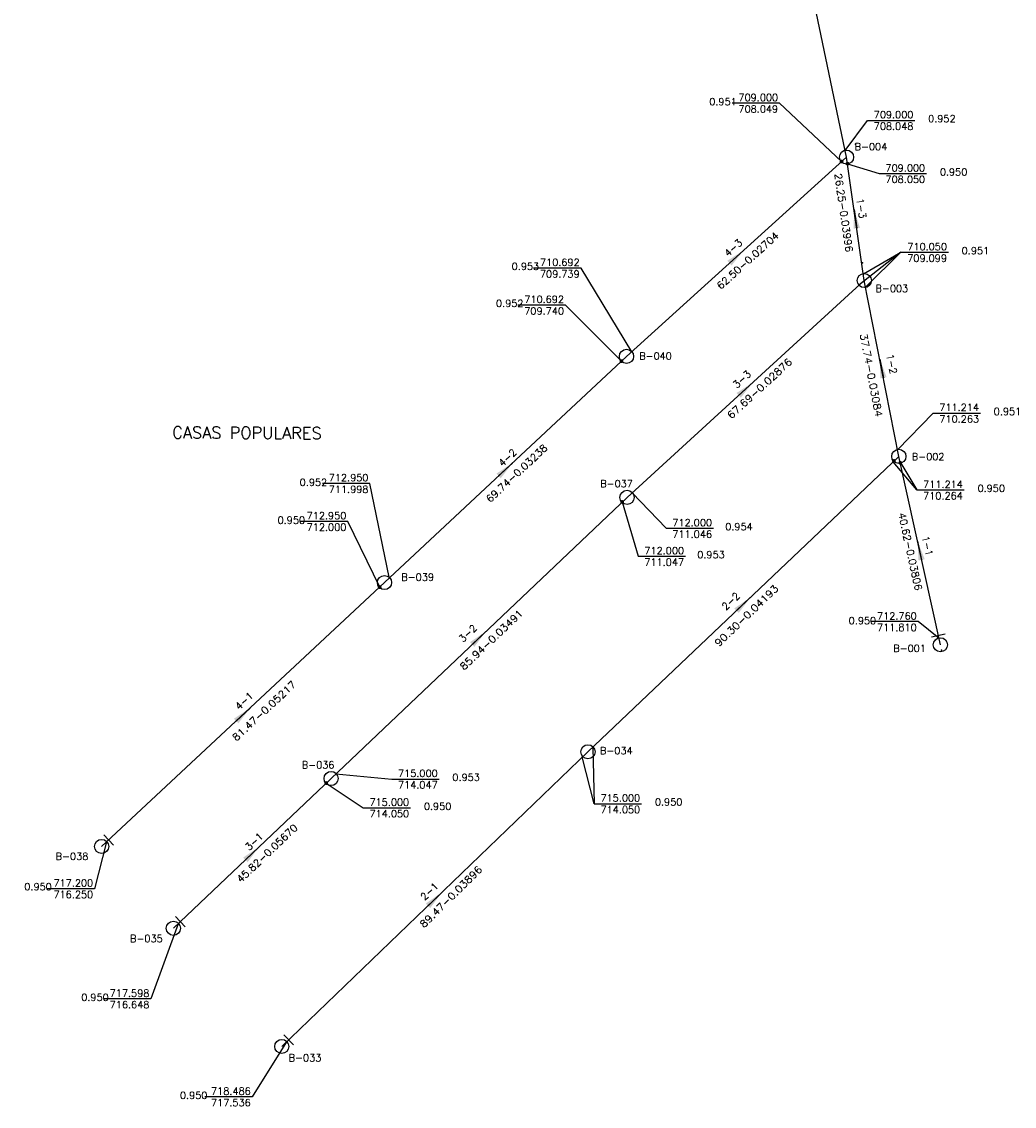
# Model space of a CAD drawing. Extents: x 197221 to 199539, y 8705820 to 8707465.
# Tile 1 of 33: x 197384 to 197593, y 8705820 to 8706048. Entities that reach past the tile are written whole.
import ezdxf
from ezdxf.enums import TextEntityAlignment as Align

# ---------------------------------------------------------------- set-up
doc = ezdxf.new("R2010")
doc.units = 0
doc.header["$LTSCALE"] = 5
doc.header["$MEASUREMENT"] = 0
doc.header["$PDSIZE"] = 0.3
doc.layers.get('0').update_dxf_attribs({"linetype": 'CONTINUOUS'})
for name, color, linetype in [('ESTACAO', 5, 'CONTINUOUS'), ('LIDER', 21, 'CONTINUOUS'), ('NUMEROTRECHO', 24, 'CONTINUOUS'), ('NUMPV', 24, 'CONTINUOUS'), ('PL', 23, 'CONTINUOUS'), ('PV', 23, 'CONTINUOUS'), ('REDE', 20, 'CONTINUOUS'), ('SETA', 21, 'CONTINUOUS'), ('TEXTOPVS', 24, 'CONTINUOUS'), ('TEXTOTRECHO', 24, 'CONTINUOUS'), ('TXT_NRUA', 3, 'CONTINUOUS')]:
    doc.layers.add(name, color=color, linetype=linetype)
doc.layers.get('0').freeze()
doc.styles.add('GEOSIS', font='ROMANS.SHX')
doc.styles.add('ROMANS', font='romans.shx', dxfattribs={"width": 0.85})
doc.styles.get("Standard").update_dxf_attribs({"font": 'romans.shx'})

# ---------------------------------------------------------------- blocks, each defined once
blk = doc.blocks.new('SETA')
blk.add_line((2, 0), (-2, 0))
blk.add_solid([(-2, -0.67), (-2, 0.67), (2, 0)])
blk = doc.blocks.new('PV')
blk.add_circle((0, 0), 1.49)
blk = doc.blocks.new('PL')
at = {"layer": 'PL'}
blk.add_line((2.01, 1.49), (2.01, -1.49), dxfattribs=at)
blk.add_circle((0, 0), 1.49, dxfattribs=at)
blk = doc.blocks.new('NODG')
at = {"const_width": 1}
blk.add_lwpolyline([(-0.5, 0, 1), (0.5, 0, 1)], format="xyb", close=True, dxfattribs=at)

msp = doc.modelspace()

# ---------------------------------------------------------------- linework, layer by layer
at = {"layer": 'ESTACAO'}
for p in [(197559.5, 8706022.46, 708.91), (197560.95, 8705997.49, 709.96), (197564.81, 8705975.99, 710.68), (197577.6, 8705915.95, 712.76)]:
    msp.add_point(p, dxfattribs=at)
at = {"layer": 'LIDER'}
for p, q in [((197569.06, 8705999.71, 710.05), (197560.23, 8705992.8)), ((197569.06, 8705999.71, 710.05), (197561.63, 8705992.35)), ((197572.4, 8705949.67, 712.76), (197567.45, 8705955.56, 715)), ((197504.47, 8705883.6, 715), (197501.98, 8705893.5))]:
    msp.add_line(p, q, dxfattribs=at)
for points, elevation in [([(197556.57, 8706018.82), (197543.51, 8706031.11), (197533.51, 8706031.11)], 710.69), ([(197557.31, 8706021.18), (197562, 8706027.49), (197572, 8706027.49)], 710.05), ([(197557.81, 8706018.37), (197564.47, 8706016.29), (197574.47, 8706016.29)], 710.05), ([(197561.15, 8705995.16), (197569.06, 8705999.71), (197579.06, 8705999.71)], 710.05), ([(197512.39, 8705978.75), (197501.72, 8705996.39), (197491.72, 8705996.39)], 710.69), ([(197510.24, 8705976.76), (197498.42, 8705988.6), (197488.42, 8705988.6)], 710.69), ([(197568.35, 8705958.11), (197575.82, 8705965.85), (197585.82, 8705965.85)], 711.21), ([(197569.05, 8705955.32), (197572.4, 8705949.67), (197582.4, 8705949.67)], 712.76), ([(197461.31, 8705931.28), (197457.26, 8705951.04), (197447.26, 8705951.04)], 717.2), ([(197512.49, 8705949.04), (197519.6, 8705941.59), (197529.6, 8705941.59)], 715), ([(197510.38, 8705947.14), (197513.71, 8705935.7), (197523.71, 8705935.7)], 715), ([(197459.31, 8705929.22), (197452.6, 8705943.05), (197442.6, 8705943.05)], 717.2), ([(197577.05, 8705918.43), (197572.7, 8705921.94), (197562.7, 8705921.94)], 712.76), ([(197504.18, 8705895.49), (197504.47, 8705883.6), (197514.47, 8705883.6)], 715), ([(197450.1, 8705889.88), (197461.84, 8705888.8), (197471.84, 8705888.8)], 715), ([(197448.07, 8705887.95), (197455.83, 8705882.72), (197465.83, 8705882.72)], 717.6), ([(197401.79, 8705875.55), (197399.3, 8705865.71), (197389.3, 8705865.71)], 717.2), ([(197416.89, 8705858.32), (197411.13, 8705842.5), (197401.13, 8705842.5)], 717.6), ([(197439.71, 8705833.45), (197432.47, 8705821.87), (197422.47, 8705821.87)], 718.49)]:
    msp.add_lwpolyline(points, dxfattribs=dict(at, elevation=elevation))
at = {"layer": 'REDE'}
for p, q in [((197557.61, 8706019.76, 709), (197539, 8706108.47, 706.41)), ((197511.28, 8705977.8, 710.69), (197557.61, 8706019.76, 709)), ((197561.35, 8705993.77, 710.05), (197557.61, 8706019.76, 709)), ((197511.39, 8705948.11, 712), (197561.35, 8705993.77, 710.05)), ((197568.62, 8705956.74, 711.21), (197561.35, 8705993.77, 710.05)), ((197460.33, 8705930.17, 712.95), (197511.28, 8705977.8, 710.69)), ((197503.17, 8705894.53, 715), (197568.62, 8705956.74, 711.21)), ((197577.36, 8705917.07, 712.76), (197568.62, 8705956.74, 711.21)), ((197449.09, 8705888.91, 715), (197511.39, 8705948.11, 712)), ((197400.76, 8705874.6, 717.2), (197460.33, 8705930.17, 712.95)), ((197438.7, 8705832.48, 718.49), (197503.17, 8705894.53, 715)), ((197415.87, 8705857.36, 717.6), (197449.09, 8705888.91, 715))]:
    msp.add_line(p, q, dxfattribs=at)

# ---------------------------------------------------------------- block references
at = {"layer": 'LIDER', "xscale": 0.4, "yscale": 0.4, "zscale": 0.4}
for p in [(197556.57, 8706018.82, 710.69), (197557.81, 8706018.37, 710.05), (197510.21, 8705976.79, 717.2), (197567.6, 8705955.77, 715), (197568.92, 8705955.37, 712.76), (197510.38, 8705947.14, 715), (197459.31, 8705929.22, 717.2), (197448.07, 8705887.95, 717.6), (197448.07, 8705887.95, 717.6)]:
    msp.add_blockref('NODG', p, dxfattribs=at)
at = {"layer": 'PL'}
for p, rotation in [((197577.36, 8705917.07), 102.4215049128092), ((197400.76, 8705874.6), 43.01316908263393), ((197415.87, 8705857.36), 43.530996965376), ((197438.7, 8705832.48), 43.90487120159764)]:
    msp.add_blockref('PL', p, dxfattribs=dict(at, rotation=rotation))
at = {"layer": 'PV'}
for p, rotation in [((197557.61, 8706019.76), 4.146684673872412), ((197561.35, 8705993.77), 4.062246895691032), ((197511.28, 8705977.8), 21.28989998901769), ((197568.62, 8705956.74), 3.904733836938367), ((197511.39, 8705948.11), 15.41484129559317), ((197460.33, 8705930.17), 34.4473789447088), ((197503.17, 8705894.53), 0.358477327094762), ((197449.09, 8705888.91), 36.04067303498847)]:
    msp.add_blockref('PV', p, dxfattribs=dict(at, rotation=rotation))
at = {"layer": 'SETA'}
for p, rotation in [((197559.48, 8706006.76), 98.21406346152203), ((197534.44, 8705998.78), 42.17526056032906), ((197564.99, 8705975.26), 101.1137024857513), ((197536.37, 8705970.94), 42.43461682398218), ((197485.81, 8705953.98), 43.0738931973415), ((197572.99, 8705936.9), 102.4355582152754), ((197535.89, 8705925.63), 43.55236885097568), ((197480.24, 8705918.51), 43.53805345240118), ((197430.55, 8705902.38), 43.01907098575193), ((197432.48, 8705873.14), 43.53696992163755), ((197470.93, 8705863.5), 43.91089546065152)]:
    msp.add_blockref('SETA', p, dxfattribs=dict(at, rotation=rotation))

# ---------------------------------------------------------------- texts
at = {"layer": 'NUMEROTRECHO', "style": 'ROMANS'}
for s, rotation, p in [('1-3', 278.2007, (197559.99, 8706008.86)), ('4-3', 42.1693, (197534.26, 8706000.09)), ('1-2', 281.0999, (197566.4, 8705976.06)), ('3-3', 42.4287, (197536.09, 8705972.43)), ('4-2', 43.0678, (197486.72, 8705955.93)), ('1-1', 282.4216, (197573.92, 8705937.72)), ('2-2', 43.5463, (197533.74, 8705925.71)), ('3-2', 43.5319, (197478.39, 8705918.93)), ('4-1', 43.013, (197431.28, 8705904.7)), ('3-1', 43.5309, (197433.38, 8705875.09)), ('2-1', 43.9047, (197470.3, 8705864.6))]:
    msp.add_text(s, height=1.5, rotation=rotation, dxfattribs=at).set_placement(p, align=Align.CENTER)
at = {"layer": 'NUMPV', "style": 'ROMANS'}
for s, p in [('B-004', (197562.75, 8706021.2)), ('B-003', (197567.14, 8705991.35)), ('B-040', (197517.39, 8705977.14)), ('B-002', (197574.79, 8705955.91)), ('B-037', (197509.18, 8705950.23)), ('B-039', (197467.31, 8705930.56)), ('B-001', (197570.89, 8705915.55)), ('B-034', (197509.14, 8705894.03)), ('B-036', (197446.35, 8705891.03)), ('B-038', (197394.53, 8705871.79)), ('B-035', (197410.2, 8705854.46)), ('B-033', (197443.59, 8705829.34))]:
    msp.add_text(s, height=1.5, dxfattribs=at).set_placement(p, align=Align.CENTER)
at = {"layer": 'TEXTOPVS', "style": 'ROMANS'}
for s, p in [('   0.951', (197529.92, 8706030.25)), (' 709.000', (197538.51, 8706031.11)), (' 708.049', (197538.51, 8706028.68)), (' 709.000', (197567, 8706027.49)), (' 708.048', (197567, 8706025.07)), ('   0.952', (197576, 8706026.64)), (' 709.000', (197569.47, 8706016.29)), (' 708.050', (197569.47, 8706013.87)), ('   0.950', (197578.47, 8706015.44)), (' 710.050', (197574.06, 8705999.71)), (' 709.099', (197574.06, 8705997.28)), ('   0.951', (197583.06, 8705998.85)), ('   0.953', (197488.32, 8705995.54)), (' 710.692', (197496.72, 8705996.39)), (' 709.739', (197496.72, 8705993.97)), (' 710.692', (197493.42, 8705988.6)), ('   0.952', (197485.02, 8705987.75)), (' 709.740', (197493.42, 8705986.17)), (' 711.214', (197580.82, 8705965.85)), (' 710.263', (197580.82, 8705963.42)), ('   0.951', (197589.82, 8705965)), ('   0.952', (197443.69, 8705950.09)), (' 712.950', (197452.26, 8705951.04)), (' 711.214', (197577.4, 8705949.67)), (' 711.998', (197452.26, 8705948.61)), (' 710.264', (197577.4, 8705947.24)), ('   0.950', (197586.4, 8705948.81)), (' 712.950', (197447.6, 8705943.05)), ('   0.950', (197439.03, 8705942.11)), (' 712.000', (197447.6, 8705940.63)), (' 712.000', (197524.6, 8705941.59)), ('   0.954', (197533.28, 8705940.73)), (' 711.046', (197524.6, 8705939.16)), (' 712.000', (197518.71, 8705935.7)), ('   0.953', (197527.39, 8705934.84)), (' 711.047', (197518.71, 8705933.27)), (' 712.760', (197567.7, 8705921.94)), ('   0.950', (197559.28, 8705920.93)), (' 711.810', (197567.7, 8705919.51)), (' 715.000', (197466.84, 8705888.8)), ('   0.953', (197475.84, 8705887.94)), (' 714.047', (197466.84, 8705886.37)), (' 715.000', (197509.47, 8705883.6)), (' 715.000', (197460.83, 8705882.72)), ('   0.950', (197469.83, 8705881.87)), (' 714.050', (197509.47, 8705881.17)), ('   0.950', (197518.47, 8705882.75)), (' 714.050', (197460.83, 8705880.29)), ('   0.950', (197385.7, 8705864.91)), (' 717.200', (197394.3, 8705865.71)), (' 716.250', (197394.3, 8705863.28)), (' 717.598', (197406.13, 8705842.5)), ('   0.950', (197397.69, 8705841.64)), (' 716.648', (197406.13, 8705840.07)), (' 718.486', (197427.47, 8705821.87)), ('   0.950', (197418.47, 8705821.01)), (' 717.536', (197427.47, 8705819.44))]:
    msp.add_text(s, height=1.5, dxfattribs=at).set_placement(p, align=Align.BOTTOM_CENTER)
at = {"layer": 'TEXTOTRECHO'}
for s, rotation, width, p, p2 in [('26.25-0.03996   ', 278.2002, 0.906263, (197555.08, 8706016.24), (197557.94, 8705996.44)), ('62.50-0.02704   ', 42.1712, 0.906219, (197531.11, 8705991.79), (197545.93, 8706005.22)), ('37.74-0.03084   ', 280.6724, 0.964154, (197560.41, 8705982.45), (197564.35, 8705961.54)), ('67.69-0.02876   ', 42.6511, 0.953002, (197533.35, 8705964.53), (197548.82, 8705978.79)), ('69.74-0.03238   ', 43.0672, 0.906207, (197482.56, 8705946.9), (197497.17, 8705960.56)), ('40.62-0.03806   ', 282.4207, 0.9062, (197568.49, 8705944.71), (197572.79, 8705925.18)), ('90.30-0.04193   ', 43.7627, 0.953412, (197530.71, 8705916.57), (197545.91, 8705931.12)), ('85.94-0.03491   ', 43.4858, 0.937638, (197477.07, 8705911.61), (197492.08, 8705925.85)), ('81.47-0.05217   ', 43.021, 0.94062, (197429.14, 8705896.67), (197444.32, 8705910.84)), ('45.82-0.05670   ', 43.529, 0.906054, (197430.06, 8705866.84), (197444.56, 8705880.61)), ('89.47-0.03896   ', 44.7381, 0.943572, (197468.65, 8705857.34), (197483.45, 8705872))]:
    msp.add_text(s, height=1.5, rotation=rotation, dxfattribs=dict(at, width=width)).set_placement(p, p2, align=Align.FIT)
at = {"layer": 'TXT_NRUA', "style": 'GEOSIS'}
msp.add_text('CASAS POPULARES', height=2.5, rotation=359.749, dxfattribs=at).set_placement((197415.61, 8705959.77), align=Align.BOTTOM_LEFT)

doc.saveas('drawing.dxf')
